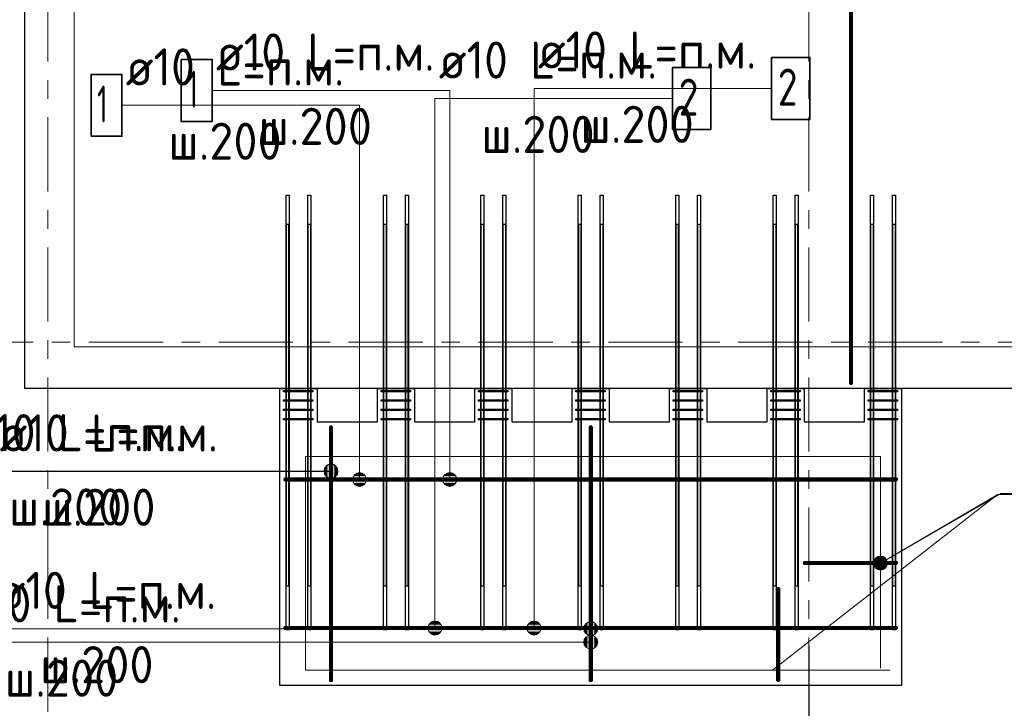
# Model space of a CAD drawing. Header units: metres. Extents: x -38 to 100, y -15 to 21.
# Tile 26 of 246: x 32.7 to 38, y -1.97 to 1.74. Entities that reach past the tile are written whole.
import ezdxf

# ---------------------------------------------------------------- set-up
doc = ezdxf.new("R2010")
doc.units = ezdxf.units.M
doc.header["$PDMODE"] = 65
doc.linetypes.add('______11', pattern=[0.5, 0.4, -0.05, 0, -0.05])
doc.linetypes.add('______5', pattern=[1.1, 0.8, -0.1, 0.1, -0.1])
for name, color, linetype, lineweight in [('XR$1$Осевая линия (1)', 7, '______5', 13), ('XR$1$Размерная линия (1)', 7, 'Continuous', 13), ('XR$5$Арм. стержнями верхней зоны', 180, 'Continuous', 35), ('XR$5$Арм. стержнями нижней зоны', 180, 'Continuous', 35), ('XR$5$Арм.стержн. Арматура края', 96, 'Continuous', 35), ('XR$5$Арм.стержн. Хомут', 240, 'Continuous', 35), ('XR$5$Арм.стержн.горизонт. 1', 180, 'Continuous', 35), ('XR$5$Арм.стержн.горизонт. 2', 202, 'Continuous', 35), ('XR$5$Общий слой (1)_1', 7, 'Continuous', 13), ('XR$5$Перекрытие (1)', 7, 'Continuous', 35), ('XR$7$Арм. стержнями верхней зоны', 180, 'Continuous', 35), ('XR$7$Арм. стержнями нижней зоны', 180, 'Continuous', 35), ('XR$7$Арм.стержн. Арматура края', 96, 'Continuous', 35), ('XR$7$Арм.стержн. Хомут', 240, 'Continuous', 35), ('XR$7$Арм.стержн.горизонт. 1', 180, 'Continuous', 35), ('XR$7$Арм.стержн.горизонт. 2', 202, 'Continuous', 35), ('XR$7$Общий слой (1)_1', 7, 'Continuous', 13), ('XR$7$Перекрытие (1)', 7, 'Continuous', 35)]:
    doc.layers.add(name, color=color, linetype=linetype, lineweight=lineweight)
doc.styles.add('ISOCPEUR', font='txt')
doc.dimstyles.new('DIMSTYLE_3', dxfattribs={"dimtxt": 0.2, "dimasz": 0.2, "dimexe": 0, "dimexo": 0, "dimgap": 0.1, "dimtad": 2, "dimdec": 0, "dimlfac": 1000, "dimrnd": 5, "dimzin": 12, "dimdsep": 46, "dimtxsty": 'ISOCPEUR', "dimblk1": 'ALL_ML_STRICH', "dimblk2": 'ALL_ML_STRICH', "dimsah": 1, "dimcen": 0, "dimclrd": 7, "dimclre": 256, "dimclrt": 7, "dimadec": 0, "dimazin": 0, "dimtfac": 1, "dimtdec": 0, "dimtix": 1, "dimtmove": 2, "dimatfit": 3, "dimfxl": 0, "dimtzin": 0, "dimlwd": 0, "dimlwe": -3, "dimarcsym": 0})

# ---------------------------------------------------------------- blocks, each defined once
blk = doc.blocks.new('ALL_ML_STRICH')
at = {"color": 0, "linetype": 'ByBlock', "lineweight": -2}
for p, q in [((-0.3, -0.3), (0.3, 0.3)), ((0, -0.5), (0, 0.5)), ((-1, 0), (0.5, 0))]:
    blk.add_line(p, q, dxfattribs=at)
blk = doc.blocks.new('*D20')
at = {"layer": 'DEFPOINTS', "color": 7, "linetype": 'Continuous', "lineweight": 13, "transparency": 33554687}
for p in [(36.95, -1.6172), (32.85, -2.452), (32.85, -2.8182)]:
    blk.add_point(p, dxfattribs=at)
at = {"layer": 'XR$1$Размерная линия (1)', "color": 9, "linetype": 'Continuous', "lineweight": -2, "true_color": 0xc7c7c7, "transparency": 33554687}
for p, q in [((36.95, -1.6372), (36.95, -2.452)), ((32.85, -2.7982), (32.85, -2.452))]:
    blk.add_line(p, q, dxfattribs=at)
at = {"layer": 'XR$1$Размерная линия (1)', "color": 7, "linetype": 'Continuous', "lineweight": -2, "transparency": 33554687}
blk.add_line((32.85, -2.452), (36.95, -2.452), dxfattribs=at)
at = {"layer": 'XR$1$Размерная линия (1)', "color": 7, "linetype": 'Continuous', "lineweight": 13, "transparency": 33554687, "xscale": 0.2, "yscale": 0.2, "zscale": 0.2, "rotation": 180}
blk.add_blockref('ALL_ML_STRICH', (32.85, -2.452), dxfattribs=at)
at = {"layer": 'XR$1$Размерная линия (1)', "color": 7, "linetype": 'Continuous', "lineweight": 13, "transparency": 33554687, "xscale": 0.2, "yscale": 0.2, "zscale": 0.2}
blk.add_blockref('ALL_ML_STRICH', (36.95, -2.452), dxfattribs=at)
at = {"layer": 'XR$1$Размерная линия (1)', "color": 7, "linetype": 'Continuous', "lineweight": 13, "transparency": 33554687, "insert": (34.92, -2.302), "char_height": 0.2, "width": 0.8, "attachment_point": 5, "style": 'ISOCPEUR'}
blk.add_mtext('\\A1;{4100}', dxfattribs=at)
blk = doc.blocks.new('*D21')
at = {"layer": 'DEFPOINTS', "color": 7, "linetype": 'Continuous', "lineweight": 13, "transparency": 33554687}
for p in [(41.45, -1.5748), (36.95, -1.6172), (36.95, -2.452)]:
    blk.add_point(p, dxfattribs=at)
at = {"layer": 'XR$1$Размерная линия (1)', "color": 9, "linetype": 'Continuous', "lineweight": -2, "true_color": 0xc7c7c7, "transparency": 33554687}
for p, q in [((36.95, -1.6372), (36.95, -2.452)), ((41.45, -1.5948), (41.45, -2.452))]:
    blk.add_line(p, q, dxfattribs=at)
at = {"layer": 'XR$1$Размерная линия (1)', "color": 7, "linetype": 'Continuous', "lineweight": -2, "transparency": 33554687}
blk.add_line((36.95, -2.452), (41.45, -2.452), dxfattribs=at)
at = {"layer": 'XR$1$Размерная линия (1)', "color": 7, "linetype": 'Continuous', "lineweight": 13, "transparency": 33554687, "xscale": 0.2, "yscale": 0.2, "zscale": 0.2, "rotation": 180}
blk.add_blockref('ALL_ML_STRICH', (36.95, -2.452), dxfattribs=at)
at = {"layer": 'XR$1$Размерная линия (1)', "color": 7, "linetype": 'Continuous', "lineweight": 13, "transparency": 33554687, "xscale": 0.2, "yscale": 0.2, "zscale": 0.2}
blk.add_blockref('ALL_ML_STRICH', (41.45, -2.452), dxfattribs=at)
at = {"layer": 'XR$1$Размерная линия (1)', "color": 7, "linetype": 'Continuous', "lineweight": 13, "transparency": 33554687, "insert": (39.2, -2.302), "char_height": 0.2, "width": 0.8, "attachment_point": 5, "style": 'ISOCPEUR'}
blk.add_mtext('\\A1;{4500}', dxfattribs=at)

msp = doc.modelspace()

# ---------------------------------------------------------------- hatches: boundary and pattern name
at = {"layer": 'XR$5$Арм. стержнями верхней зоны', "linetype": 'Continuous', "lineweight": 13, "transparency": 33554687}
for points in [[(34.3428, -0.7132), (34.3428, -0.6757), (34.3375, -0.6945)], [(34.3428, -0.6757), (34.3563, -0.7267), (34.3563, -0.6622)], [(34.3428, -0.6757), (34.3428, -0.7132), (34.3563, -0.7267)], [(34.3563, -0.6622), (34.375, -0.732), (34.375, -0.657)], [(34.3563, -0.6622), (34.3563, -0.7267), (34.375, -0.732)], [(34.375, -0.657), (34.375, -0.732), (34.3938, -0.7267)], [(34.375, -0.657), (34.3938, -0.7267), (34.3938, -0.6622)], [(34.3938, -0.6622), (34.3938, -0.7267), (34.4073, -0.7132)], [(34.3938, -0.6622), (34.4073, -0.7132), (34.4073, -0.6757)], [(34.4073, -0.6757), (34.4073, -0.7132), (34.4125, -0.6945)], [(35.5018, -1.521), (35.4373, -1.521), (35.432, -1.5398)], [(35.5018, -1.521), (35.432, -1.5398), (35.507, -1.5398)], [(35.4883, -1.5075), (35.4508, -1.5075), (35.4373, -1.521)], [(35.4883, -1.5075), (35.4373, -1.521), (35.5018, -1.521)], [(35.4508, -1.5075), (35.4883, -1.5075), (35.4695, -1.5023)], [(35.507, -1.5398), (35.432, -1.5398), (35.4373, -1.5585)], [(35.507, -1.5398), (35.4373, -1.5585), (35.5018, -1.5585)], [(35.5018, -1.5585), (35.4373, -1.5585), (35.4508, -1.572)], [(35.5018, -1.5585), (35.4508, -1.572), (35.4883, -1.572)], [(35.4883, -1.572), (35.4508, -1.572), (35.4695, -1.5773)]]:
    msp.add_hatch(color=7, dxfattribs=at).paths.add_polyline_path(points)
at = {"layer": 'XR$5$Арм. стержнями нижней зоны', "linetype": 'Continuous', "lineweight": 13, "transparency": 33554687}
for points in [[(35.0473, -0.721), (34.9828, -0.721), (34.9775, -0.7398)], [(35.0473, -0.721), (34.9775, -0.7398), (35.0525, -0.7398)], [(35.0525, -0.7398), (34.9775, -0.7398), (34.9828, -0.7585)], [(35.0338, -0.7075), (34.9963, -0.7075), (34.9828, -0.721)], [(35.0338, -0.7075), (34.9828, -0.721), (35.0473, -0.721)], [(35.0525, -0.7398), (34.9828, -0.7585), (35.0473, -0.7585)], [(34.9963, -0.7075), (35.0338, -0.7075), (35.015, -0.7023)], [(35.0473, -0.7585), (34.9828, -0.7585), (34.9963, -0.772)], [(35.0473, -0.7585), (34.9963, -0.772), (35.0338, -0.772)], [(35.0338, -0.772), (34.9963, -0.772), (35.015, -0.7773)], [(35.7428, -1.5971), (35.7563, -1.6481), (35.7563, -1.5836)], [(35.7563, -1.5836), (35.775, -1.6533), (35.775, -1.5783)], [(35.7563, -1.5836), (35.7563, -1.6481), (35.775, -1.6533)], [(35.775, -1.5783), (35.775, -1.6533), (35.7938, -1.6481)], [(35.775, -1.5783), (35.7938, -1.6481), (35.7938, -1.5836)], [(35.7938, -1.5836), (35.7938, -1.6481), (35.8073, -1.6346)], [(35.7938, -1.5836), (35.8073, -1.6346), (35.8073, -1.5971)], [(35.7428, -1.6346), (35.7428, -1.5971), (35.7375, -1.6158)], [(35.7428, -1.5971), (35.7428, -1.6346), (35.7563, -1.6481)], [(35.8073, -1.5971), (35.8073, -1.6346), (35.8125, -1.6158)]]:
    msp.add_hatch(color=7, dxfattribs=at).paths.add_polyline_path(points)
at = {"layer": 'XR$5$Арм.стержн. Арматура края', "linetype": 'Continuous', "lineweight": 13, "transparency": 33554687}
for points in [[(37.3557, -1.2222), (37.3182, -1.1573), (37.3046, -1.1712)], [(37.3693, -1.2083), (37.337, -1.1525), (37.3182, -1.1573)], [(37.3693, -1.2083), (37.3182, -1.1573), (37.3557, -1.2222)], [(37.3743, -1.1898), (37.3555, -1.1574), (37.337, -1.1525)], [(37.3743, -1.1898), (37.337, -1.1525), (37.3693, -1.2083)], [(37.3555, -1.1574), (37.3743, -1.1898), (37.3694, -1.171)], [(37.3369, -1.2271), (37.3046, -1.1712), (37.2996, -1.1897)], [(37.3369, -1.2271), (37.2996, -1.1897), (37.3184, -1.2221)], [(37.3184, -1.2221), (37.2996, -1.1897), (37.3045, -1.2085)], [(37.3557, -1.2222), (37.3046, -1.1712), (37.3369, -1.2271)]]:
    msp.add_hatch(color=7, dxfattribs=at).paths.add_polyline_path(points)
at = {"layer": 'XR$7$Арм. стержнями верхней зоны', "linetype": 'Continuous', "lineweight": 13, "transparency": 33554687}
for points in [[(34.3428, -0.7148), (34.3428, -0.6773), (34.3375, -0.696)], [(34.3428, -0.6773), (34.3563, -0.7283), (34.3563, -0.6638)], [(34.3428, -0.6773), (34.3428, -0.7148), (34.3563, -0.7283)], [(34.3563, -0.6638), (34.375, -0.7335), (34.375, -0.6585)], [(34.3563, -0.6638), (34.3563, -0.7283), (34.375, -0.7335)], [(34.375, -0.6585), (34.375, -0.7335), (34.3938, -0.7283)], [(34.375, -0.6585), (34.3938, -0.7283), (34.3938, -0.6638)], [(34.3938, -0.6638), (34.3938, -0.7283), (34.4073, -0.7148)], [(34.3938, -0.6638), (34.4073, -0.7148), (34.4073, -0.6773)], [(34.4073, -0.6773), (34.4073, -0.7148), (34.4125, -0.696)], [(34.9679, -1.521), (34.9034, -1.521), (34.8981, -1.5398)], [(34.9679, -1.521), (34.8981, -1.5398), (34.9731, -1.5398)], [(34.9544, -1.5075), (34.9169, -1.5075), (34.9034, -1.521)], [(34.9544, -1.5075), (34.9034, -1.521), (34.9679, -1.521)], [(34.9169, -1.5075), (34.9544, -1.5075), (34.9356, -1.5023)], [(34.9731, -1.5398), (34.8981, -1.5398), (34.9034, -1.5585)], [(34.9731, -1.5398), (34.9034, -1.5585), (34.9679, -1.5585)], [(34.9679, -1.5585), (34.9034, -1.5585), (34.9169, -1.572)], [(34.9679, -1.5585), (34.9169, -1.572), (34.9544, -1.572)], [(34.9544, -1.572), (34.9169, -1.572), (34.9356, -1.5773)]]:
    msp.add_hatch(color=7, dxfattribs=at).paths.add_polyline_path(points)
at = {"layer": 'XR$7$Арм. стержнями нижней зоны', "linetype": 'Continuous', "lineweight": 13, "transparency": 33554687}
for points in [[(34.5609, -0.721), (34.4964, -0.721), (34.4911, -0.7398)], [(34.5609, -0.721), (34.4911, -0.7398), (34.5661, -0.7398)], [(34.5661, -0.7398), (34.4911, -0.7398), (34.4964, -0.7585)], [(34.5474, -0.7075), (34.5099, -0.7075), (34.4964, -0.721)], [(34.5474, -0.7075), (34.4964, -0.721), (34.5609, -0.721)], [(34.5661, -0.7398), (34.4964, -0.7585), (34.5609, -0.7585)], [(34.5099, -0.7075), (34.5474, -0.7075), (34.5286, -0.7023)], [(34.5609, -0.7585), (34.4964, -0.7585), (34.5099, -0.772)], [(34.5609, -0.7585), (34.5099, -0.772), (34.5474, -0.772)], [(34.5474, -0.772), (34.5099, -0.772), (34.5286, -0.7773)], [(35.7428, -1.5622), (35.7428, -1.5247), (35.7375, -1.5434)], [(35.7428, -1.5247), (35.7563, -1.5757), (35.7563, -1.5112)], [(35.7428, -1.5247), (35.7428, -1.5622), (35.7563, -1.5757)], [(35.7563, -1.5112), (35.775, -1.5809), (35.775, -1.5059)], [(35.7563, -1.5112), (35.7563, -1.5757), (35.775, -1.5809)], [(35.775, -1.5059), (35.775, -1.5809), (35.7938, -1.5757)], [(35.775, -1.5059), (35.7938, -1.5757), (35.7938, -1.5112)], [(35.7938, -1.5112), (35.7938, -1.5757), (35.8073, -1.5622)], [(35.7938, -1.5112), (35.8073, -1.5622), (35.8073, -1.5247)], [(35.8073, -1.5247), (35.8073, -1.5622), (35.8125, -1.5434)]]:
    msp.add_hatch(color=7, dxfattribs=at).paths.add_polyline_path(points)
at = {"layer": 'XR$7$Арм.стержн. Арматура края', "linetype": 'Continuous', "lineweight": 13, "transparency": 33554687}
for points in [[(37.3558, -1.2221), (37.3181, -1.1574), (37.3045, -1.1713)], [(37.3694, -1.2082), (37.3369, -1.1525), (37.3181, -1.1574)], [(37.3694, -1.2082), (37.3181, -1.1574), (37.3558, -1.2221)], [(37.3743, -1.1897), (37.3554, -1.1573), (37.3369, -1.1525)], [(37.3743, -1.1897), (37.3369, -1.1525), (37.3694, -1.2082)], [(37.3554, -1.1573), (37.3743, -1.1897), (37.3693, -1.1709)], [(37.337, -1.2271), (37.3045, -1.1713), (37.2996, -1.1898)], [(37.337, -1.2271), (37.2996, -1.1898), (37.3185, -1.2222)], [(37.3185, -1.2222), (37.2996, -1.1898), (37.3046, -1.2087)], [(37.3558, -1.2221), (37.3045, -1.1713), (37.337, -1.2271)]]:
    msp.add_hatch(color=7, dxfattribs=at).paths.add_polyline_path(points)

# ---------------------------------------------------------------- linework, layer by layer
at = {"layer": 'XR$1$Осевая линия (1)', "color": 253, "linetype": '______11', "lineweight": 13, "true_color": 0xa0a0a0, "transparency": 33554687}
for p, q in [((32.85, -3.39), (32.85, 19.78)), ((36.95, -3.39), (36.95, 8.76)), ((-2.63, 0), (62.6, 0))]:
    msp.add_line(p, q, dxfattribs=at)
at = {"layer": 'XR$5$Арм. стержнями верхней зоны', "color": 7, "linetype": 'Continuous', "lineweight": 13, "transparency": 33554687}
for p, q in [((35.4695, 1.3657), (36.7495, 1.3657)), ((35.4695, 1.3657), (35.4695, -1.5398)), ((34.375, -0.657), (34.375, -0.657)), ((32.39, -0.6945), (33.67, -0.6945)), ((33.67, -0.6945), (34.375, -0.6945)), ((34.3375, -0.6945), (34.3375, -0.6945)), ((34.375, -0.732), (34.375, -0.732)), ((34.4125, -0.6945), (34.4125, -0.6945)), ((35.4695, -1.5023), (35.4695, -1.5023)), ((35.432, -1.5398), (35.432, -1.5398)), ((35.4695, -1.5773), (35.4695, -1.5773)), ((35.507, -1.5398), (35.507, -1.5398))]:
    msp.add_line(p, q, dxfattribs=at)
at = {"layer": 'XR$5$Арм. стержнями верхней зоны', "color": 7, "linetype": 'Continuous', "lineweight": 35, "transparency": 33554687}
msp.add_lwpolyline([(36.7495, 1.199), (36.9562, 1.199), (36.9562, 1.5324), (36.7495, 1.5324), (36.7495, 1.199)], dxfattribs=at)
at = {"layer": 'XR$5$Арм. стержнями верхней зоны', "color": 4, "linetype": 'Continuous', "lineweight": 50, "transparency": 33554687}
for points in [[(34.38, -0.4548), (34.38, -1.8248), (34.37, -1.8248), (34.37, -0.4548), (34.38, -0.4548)], [(37.425, -1.5448), (34.125, -1.5448), (34.125, -1.5348), (37.425, -1.5348), (37.425, -1.5448)]]:
    msp.add_lwpolyline(points, dxfattribs=at)
at = {"layer": 'XR$5$Арм. стержнями верхней зоны', "color": 7, "linetype": 'Continuous', "lineweight": 13, "transparency": 33554687}
for centre in [(34.375, -0.6945), (35.4695, -1.5398)]:
    msp.add_circle(centre, 0.0375, dxfattribs=at)
at = {"layer": 'XR$5$Арм. стержнями нижней зоны', "color": 7, "linetype": 'Continuous', "lineweight": 13, "transparency": 33554687}
for p, q in [((33.735, 1.3549), (35.015, 1.3549)), ((35.015, 1.3549), (35.015, -0.7398)), ((34.9775, -0.7398), (34.9775, -0.7398)), ((35.015, -0.7023), (35.015, -0.7023)), ((35.0525, -0.7398), (35.0525, -0.7398)), ((35.015, -0.7773), (35.015, -0.7773)), ((35.775, -1.5783), (35.775, -1.5783)), ((32.3678, -1.6158), (33.6478, -1.6158)), ((33.6478, -1.6158), (35.775, -1.6158)), ((35.7375, -1.6158), (35.7375, -1.6158)), ((35.8125, -1.6158), (35.8125, -1.6158)), ((35.775, -1.6533), (35.775, -1.6533))]:
    msp.add_line(p, q, dxfattribs=at)
at = {"layer": 'XR$5$Арм. стержнями нижней зоны', "color": 7, "linetype": 'Continuous', "lineweight": 35, "transparency": 33554687}
msp.add_lwpolyline([(33.5684, 1.1882), (33.735, 1.1882), (33.735, 1.5215), (33.5684, 1.5215), (33.5684, 1.1882)], dxfattribs=at)
at = {"layer": 'XR$5$Арм. стержнями нижней зоны', "color": 4, "linetype": 'Continuous', "lineweight": 50, "transparency": 33554687}
for points in [[(35.78, -0.4548), (35.78, -1.8248), (35.77, -1.8248), (35.77, -0.4548), (35.78, -0.4548)], [(37.425, -0.7448), (34.125, -0.7448), (34.125, -0.7348), (37.425, -0.7348), (37.425, -0.7448)]]:
    msp.add_lwpolyline(points, dxfattribs=at)
at = {"layer": 'XR$5$Арм. стержнями нижней зоны', "color": 7, "linetype": 'Continuous', "lineweight": 13, "transparency": 33554687}
for centre in [(35.015, -0.7398), (35.775, -1.6158)]:
    msp.add_circle(centre, 0.0375, dxfattribs=at)
at = {"layer": 'XR$5$Арм.стержн. Арматура края', "color": 7, "linetype": 'Continuous', "lineweight": 13, "transparency": 33554687}
for p, q in [((37.9847, -0.8149), (37.3369, -1.1898)), ((37.9847, -0.8149), (39.8247, -0.8149)), ((37.3182, -1.1573), (37.3182, -1.1573)), ((37.3045, -1.2085), (37.3045, -1.2085)), ((37.3694, -1.171), (37.3694, -1.171)), ((37.3557, -1.2222), (37.3557, -1.2222))]:
    msp.add_line(p, q, dxfattribs=at)
at = {"layer": 'XR$5$Арм.стержн. Арматура края', "color": 4, "linetype": 'Continuous', "lineweight": 50, "transparency": 33554687}
for points in [[(37.425, -1.1948), (36.925, -1.1948), (36.925, -1.1848), (37.425, -1.1848), (37.425, -1.1948)], [(36.78, -1.8248), (36.78, -1.3248), (36.79, -1.3248), (36.79, -1.8248), (36.78, -1.8248)]]:
    msp.add_lwpolyline(points, dxfattribs=at)
at = {"layer": 'XR$5$Арм.стержн. Арматура края', "color": 7, "linetype": 'Continuous', "lineweight": 13, "transparency": 33554687}
msp.add_circle((37.3369, -1.1898), 0.0375, dxfattribs=at)
at = {"layer": 'XR$5$Арм.стержн. Хомут', "color": 40, "linetype": 'Continuous', "lineweight": 25, "transparency": 33554687}
for points in [[(34.12, -0.2608), (34.278, -0.2608), (34.278, -0.2688), (34.12, -0.2688), (34.12, -0.2608)], [(34.645, -0.2608), (34.803, -0.2608), (34.803, -0.2688), (34.645, -0.2688), (34.645, -0.2608)], [(35.17, -0.2608), (35.328, -0.2608), (35.328, -0.2688), (35.17, -0.2688), (35.17, -0.2608)], [(35.695, -0.2608), (35.853, -0.2608), (35.853, -0.2688), (35.695, -0.2688), (35.695, -0.2608)], [(36.22, -0.2608), (36.378, -0.2608), (36.378, -0.2688), (36.22, -0.2688), (36.22, -0.2608)], [(36.745, -0.2608), (36.903, -0.2608), (36.903, -0.2688), (36.745, -0.2688), (36.745, -0.2608)], [(37.27, -0.2608), (37.428, -0.2608), (37.428, -0.2688), (37.27, -0.2688), (37.27, -0.2608)], [(34.12, -0.3108), (34.278, -0.3108), (34.278, -0.3188), (34.12, -0.3188), (34.12, -0.3108)], [(34.645, -0.3108), (34.803, -0.3108), (34.803, -0.3188), (34.645, -0.3188), (34.645, -0.3108)], [(35.17, -0.3108), (35.328, -0.3108), (35.328, -0.3188), (35.17, -0.3188), (35.17, -0.3108)], [(35.695, -0.3108), (35.853, -0.3108), (35.853, -0.3188), (35.695, -0.3188), (35.695, -0.3108)], [(36.22, -0.3108), (36.378, -0.3108), (36.378, -0.3188), (36.22, -0.3188), (36.22, -0.3108)], [(36.745, -0.3108), (36.903, -0.3108), (36.903, -0.3188), (36.745, -0.3188), (36.745, -0.3108)], [(37.27, -0.3108), (37.428, -0.3108), (37.428, -0.3188), (37.27, -0.3188), (37.27, -0.3108)], [(34.12, -0.3608), (34.278, -0.3608), (34.278, -0.3688), (34.12, -0.3688), (34.12, -0.3608)], [(34.645, -0.3608), (34.803, -0.3608), (34.803, -0.3688), (34.645, -0.3688), (34.645, -0.3608)], [(35.17, -0.3608), (35.328, -0.3608), (35.328, -0.3688), (35.17, -0.3688), (35.17, -0.3608)], [(35.695, -0.3608), (35.853, -0.3608), (35.853, -0.3688), (35.695, -0.3688), (35.695, -0.3608)], [(36.22, -0.3608), (36.378, -0.3608), (36.378, -0.3688), (36.22, -0.3688), (36.22, -0.3608)], [(36.745, -0.3608), (36.903, -0.3608), (36.903, -0.3688), (36.745, -0.3688), (36.745, -0.3608)], [(37.27, -0.3608), (37.428, -0.3608), (37.428, -0.3688), (37.27, -0.3688), (37.27, -0.3608)], [(34.12, -0.4108), (34.278, -0.4108), (34.278, -0.4188), (34.12, -0.4188), (34.12, -0.4108)], [(34.645, -0.4108), (34.803, -0.4108), (34.803, -0.4188), (34.645, -0.4188), (34.645, -0.4108)], [(35.17, -0.4108), (35.328, -0.4108), (35.328, -0.4188), (35.17, -0.4188), (35.17, -0.4108)], [(35.695, -0.4108), (35.853, -0.4108), (35.853, -0.4188), (35.695, -0.4188), (35.695, -0.4108)], [(36.22, -0.4108), (36.378, -0.4108), (36.378, -0.4188), (36.22, -0.4188), (36.22, -0.4108)], [(36.745, -0.4108), (36.903, -0.4108), (36.903, -0.4188), (36.745, -0.4188), (36.745, -0.4108)], [(37.27, -0.4108), (37.428, -0.4108), (37.428, -0.4188), (37.27, -0.4188), (37.27, -0.4108)]]:
    msp.add_lwpolyline(points, dxfattribs=at)
at = {"layer": 'XR$5$Арм.стержн.горизонт. 1', "color": 7, "linetype": 'Continuous', "lineweight": 25, "transparency": 33554687}
for points in [[(34.149, 0.7902), (34.149, -1.5498), (34.133, -1.5498), (34.133, 0.7902), (34.149, 0.7902)], [(34.267, 0.7902), (34.267, -1.5498), (34.251, -1.5498), (34.251, 0.7902), (34.267, 0.7902)], [(34.674, 0.7902), (34.674, -1.5498), (34.658, -1.5498), (34.658, 0.7902), (34.674, 0.7902)], [(34.792, 0.7902), (34.792, -1.5498), (34.776, -1.5498), (34.776, 0.7902), (34.792, 0.7902)], [(35.199, 0.7902), (35.199, -1.5498), (35.183, -1.5498), (35.183, 0.7902), (35.199, 0.7902)], [(35.317, 0.7902), (35.317, -1.5498), (35.301, -1.5498), (35.301, 0.7902), (35.317, 0.7902)], [(35.724, 0.7902), (35.724, -1.5498), (35.708, -1.5498), (35.708, 0.7902), (35.724, 0.7902)], [(35.842, 0.7902), (35.842, -1.5498), (35.826, -1.5498), (35.826, 0.7902), (35.842, 0.7902)], [(36.249, 0.7902), (36.249, -1.5498), (36.233, -1.5498), (36.233, 0.7902), (36.249, 0.7902)], [(36.367, 0.7902), (36.367, -1.5498), (36.351, -1.5498), (36.351, 0.7902), (36.367, 0.7902)], [(36.774, 0.7902), (36.774, -1.5498), (36.758, -1.5498), (36.758, 0.7902), (36.774, 0.7902)], [(36.892, 0.7902), (36.892, -1.5498), (36.876, -1.5498), (36.876, 0.7902), (36.892, 0.7902)], [(37.299, 0.7902), (37.299, -1.5498), (37.283, -1.5498), (37.283, 0.7902), (37.299, 0.7902)], [(37.417, 0.7902), (37.417, -1.5498), (37.401, -1.5498), (37.401, 0.7902), (37.417, 0.7902)]]:
    msp.add_lwpolyline(points, dxfattribs=at)
at = {"layer": 'XR$5$Арм.стержн.горизонт. 2', "color": 34, "linetype": 'Continuous', "lineweight": 25, "transparency": 33554687}
for points in [[(34.135, -1.3148), (34.135, 0.6352), (34.147, 0.6352), (34.147, -1.3148), (34.135, -1.3148)], [(34.253, -1.3148), (34.253, 0.6352), (34.265, 0.6352), (34.265, -1.3148), (34.253, -1.3148)], [(34.66, -1.3148), (34.66, 0.6352), (34.672, 0.6352), (34.672, -1.3148), (34.66, -1.3148)], [(34.778, -1.3148), (34.778, 0.6352), (34.79, 0.6352), (34.79, -1.3148), (34.778, -1.3148)], [(35.185, -1.3148), (35.185, 0.6352), (35.197, 0.6352), (35.197, -1.3148), (35.185, -1.3148)], [(35.303, -1.3148), (35.303, 0.6352), (35.315, 0.6352), (35.315, -1.3148), (35.303, -1.3148)], [(35.71, -1.3148), (35.71, 0.6352), (35.722, 0.6352), (35.722, -1.3148), (35.71, -1.3148)], [(35.828, -1.3148), (35.828, 0.6352), (35.84, 0.6352), (35.84, -1.3148), (35.828, -1.3148)], [(36.235, -1.3148), (36.235, 0.6352), (36.247, 0.6352), (36.247, -1.3148), (36.235, -1.3148)], [(36.353, -1.3148), (36.353, 0.6352), (36.365, 0.6352), (36.365, -1.3148), (36.353, -1.3148)], [(36.76, -1.3148), (36.76, 0.6352), (36.772, 0.6352), (36.772, -1.3148), (36.76, -1.3148)], [(36.878, -1.3148), (36.878, 0.6352), (36.89, 0.6352), (36.89, -1.3148), (36.878, -1.3148)], [(37.285, -1.3148), (37.285, 0.6352), (37.297, 0.6352), (37.297, -1.3148), (37.285, -1.3148)], [(37.403, -1.3148), (37.403, 0.6352), (37.415, 0.6352), (37.415, -1.3148), (37.403, -1.3148)]]:
    msp.add_lwpolyline(points, dxfattribs=at)
at = {"layer": 'XR$5$Общий слой (1)_1', "color": 7, "linetype": 'Continuous', "lineweight": 13, "transparency": 33554687}
msp.add_line((36.755, -1.7662), (37.9669, -0.82), dxfattribs=at)
for points in [[(32.9919, 8.3849), (32.9919, -0.0251), (61.8219, -0.0251)], [(37.3369, -1.7562), (37.3369, -0.6162), (34.2369, -0.6162), (34.2369, -1.7662), (37.3869, -1.7662)]]:
    msp.add_lwpolyline(points, dxfattribs=at)
at = {"layer": 'XR$5$Перекрытие (1)', "color": 7, "linetype": 'Continuous', "lineweight": 25, "transparency": 33554687}
for p, q in [((32.725, -0.2498), (32.725, 16.4002)), ((41.35, -0.2498), (32.725, -0.2498)), ((34.1, -0.5099), (34.1, -0.2499)), ((34.1, -0.2499), (34.3, -0.2499)), ((34.3, -0.2499), (34.3, -0.4298)), ((34.625, -0.4298), (34.625, -0.2499)), ((34.625, -0.2499), (34.825, -0.2499)), ((34.825, -0.2499), (34.825, -0.4298)), ((35.15, -0.4298), (35.15, -0.2499)), ((35.15, -0.2499), (35.35, -0.2499)), ((35.35, -0.2499), (35.35, -0.4298)), ((35.675, -0.4298), (35.675, -0.2499)), ((35.675, -0.2499), (35.875, -0.2499)), ((35.875, -0.2499), (35.875, -0.4298)), ((36.2, -0.4298), (36.2, -0.2499)), ((36.2, -0.2499), (36.4, -0.2499)), ((36.4, -0.2499), (36.4, -0.4298)), ((36.725, -0.4298), (36.725, -0.2499)), ((36.725, -0.2499), (36.925, -0.2499)), ((36.925, -0.2499), (36.925, -0.4298)), ((37.25, -0.4298), (37.25, -0.2499)), ((37.25, -0.2499), (37.45, -0.2499)), ((37.45, -0.2499), (37.45, -0.5099)), ((34.3, -0.4298), (34.625, -0.4298)), ((34.825, -0.4298), (35.15, -0.4298)), ((35.35, -0.4298), (35.675, -0.4298)), ((35.875, -0.4298), (36.2, -0.4298)), ((36.4, -0.4298), (36.725, -0.4298)), ((36.925, -0.4298), (37.25, -0.4298)), ((34.1, -1.8498), (34.1, -0.5099)), ((37.45, -0.5099), (37.45, -1.8498)), ((37.45, -1.8498), (34.1, -1.8498))]:
    msp.add_line(p, q, dxfattribs=at)
at = {"layer": 'XR$7$Арм. стержнями верхней зоны', "color": 7, "linetype": 'Continuous', "lineweight": 13, "transparency": 33554687}
for p, q in [((34.9356, 1.3117), (36.2156, 1.3117)), ((34.9356, 1.3117), (34.9356, -1.5398)), ((34.375, -0.6585), (34.375, -0.6585)), ((32.5686, -0.696), (33.8486, -0.696)), ((33.8486, -0.696), (34.375, -0.696)), ((34.3375, -0.696), (34.3375, -0.696)), ((34.375, -0.7335), (34.375, -0.7335)), ((34.4125, -0.696), (34.4125, -0.696)), ((34.9356, -1.5023), (34.9356, -1.5023)), ((34.8981, -1.5398), (34.8981, -1.5398)), ((34.9356, -1.5773), (34.9356, -1.5773)), ((34.9731, -1.5398), (34.9731, -1.5398))]:
    msp.add_line(p, q, dxfattribs=at)
at = {"layer": 'XR$7$Арм. стержнями верхней зоны', "color": 4, "linetype": 'Continuous', "lineweight": 50, "transparency": 33554687}
for points in [[(37.1825, 11.1952), (37.1825, -0.2248), (37.1725, -0.2248), (37.1725, 11.1952), (37.1825, 11.1952)], [(34.38, -0.4548), (34.38, -1.8248), (34.37, -1.8248), (34.37, -0.4548), (34.38, -0.4548)], [(37.425, -1.5448), (34.125, -1.5448), (34.125, -1.5348), (37.425, -1.5348), (37.425, -1.5448)]]:
    msp.add_lwpolyline(points, dxfattribs=at)
at = {"layer": 'XR$7$Арм. стержнями верхней зоны', "color": 7, "linetype": 'Continuous', "lineweight": 35, "transparency": 33554687}
msp.add_lwpolyline([(36.2156, 1.1451), (36.4223, 1.1451), (36.4223, 1.4784), (36.2156, 1.4784), (36.2156, 1.1451)], dxfattribs=at)
at = {"layer": 'XR$7$Арм. стержнями верхней зоны', "color": 7, "linetype": 'Continuous', "lineweight": 13, "transparency": 33554687}
for centre in [(34.375, -0.696), (34.9356, -1.5398)]:
    msp.add_circle(centre, 0.0375, dxfattribs=at)
at = {"layer": 'XR$7$Арм. стержнями нижней зоны', "color": 7, "linetype": 'Continuous', "lineweight": 13, "transparency": 33554687}
for p, q in [((33.2486, 1.2746), (34.5286, 1.2746)), ((34.5286, 1.2746), (34.5286, -0.7398)), ((34.4911, -0.7398), (34.4911, -0.7398)), ((34.5286, -0.7023), (34.5286, -0.7023)), ((34.5661, -0.7398), (34.5661, -0.7398)), ((34.5286, -0.7773), (34.5286, -0.7773)), ((35.775, -1.5059), (35.775, -1.5059)), ((32.5582, -1.5434), (33.8382, -1.5434)), ((33.8382, -1.5434), (35.775, -1.5434)), ((35.7375, -1.5434), (35.7375, -1.5434)), ((35.775, -1.5809), (35.775, -1.5809)), ((35.8125, -1.5434), (35.8125, -1.5434))]:
    msp.add_line(p, q, dxfattribs=at)
at = {"layer": 'XR$7$Арм. стержнями нижней зоны', "color": 7, "linetype": 'Continuous', "lineweight": 35, "transparency": 33554687}
msp.add_lwpolyline([(33.0819, 1.108), (33.2486, 1.108), (33.2486, 1.4413), (33.0819, 1.4413), (33.0819, 1.108)], dxfattribs=at)
at = {"layer": 'XR$7$Арм. стержнями нижней зоны', "color": 4, "linetype": 'Continuous', "lineweight": 50, "transparency": 33554687}
for points in [[(35.78, -0.4548), (35.78, -1.8248), (35.77, -1.8248), (35.77, -0.4548), (35.78, -0.4548)], [(37.425, -0.7448), (34.125, -0.7448), (34.125, -0.7348), (37.425, -0.7348), (37.425, -0.7448)]]:
    msp.add_lwpolyline(points, dxfattribs=at)
at = {"layer": 'XR$7$Арм. стержнями нижней зоны', "color": 7, "linetype": 'Continuous', "lineweight": 13, "transparency": 33554687}
for centre in [(34.5286, -0.7398), (35.775, -1.5434)]:
    msp.add_circle(centre, 0.0375, dxfattribs=at)
at = {"layer": 'XR$7$Арм.стержн. Арматура края', "color": 7, "linetype": 'Continuous', "lineweight": 13, "transparency": 33554687}
for p, q in [((37.9697, -0.8206), (37.3369, -1.1898)), ((37.9697, -0.8206), (39.8097, -0.8206)), ((37.3181, -1.1574), (37.3181, -1.1574)), ((37.3046, -1.2087), (37.3046, -1.2087)), ((37.3693, -1.1709), (37.3693, -1.1709)), ((37.3558, -1.2221), (37.3558, -1.2221))]:
    msp.add_line(p, q, dxfattribs=at)
at = {"layer": 'XR$7$Арм.стержн. Арматура края', "color": 4, "linetype": 'Continuous', "lineweight": 50, "transparency": 33554687}
for points in [[(37.425, -1.1948), (36.925, -1.1948), (36.925, -1.1848), (37.425, -1.1848), (37.425, -1.1948)], [(36.78, -1.8248), (36.78, -1.3248), (36.79, -1.3248), (36.79, -1.8248), (36.78, -1.8248)]]:
    msp.add_lwpolyline(points, dxfattribs=at)
at = {"layer": 'XR$7$Арм.стержн. Арматура края', "color": 7, "linetype": 'Continuous', "lineweight": 13, "transparency": 33554687}
msp.add_circle((37.3369, -1.1898), 0.0375, dxfattribs=at)
at = {"layer": 'XR$7$Арм.стержн. Хомут', "color": 40, "linetype": 'Continuous', "lineweight": 25, "transparency": 33554687}
for points in [[(34.12, -0.2608), (34.278, -0.2608), (34.278, -0.2688), (34.12, -0.2688), (34.12, -0.2608)], [(34.645, -0.2608), (34.803, -0.2608), (34.803, -0.2688), (34.645, -0.2688), (34.645, -0.2608)], [(35.17, -0.2608), (35.328, -0.2608), (35.328, -0.2688), (35.17, -0.2688), (35.17, -0.2608)], [(35.695, -0.2608), (35.853, -0.2608), (35.853, -0.2688), (35.695, -0.2688), (35.695, -0.2608)], [(36.22, -0.2608), (36.378, -0.2608), (36.378, -0.2688), (36.22, -0.2688), (36.22, -0.2608)], [(36.745, -0.2608), (36.903, -0.2608), (36.903, -0.2688), (36.745, -0.2688), (36.745, -0.2608)], [(37.27, -0.2608), (37.428, -0.2608), (37.428, -0.2688), (37.27, -0.2688), (37.27, -0.2608)], [(34.12, -0.3108), (34.278, -0.3108), (34.278, -0.3188), (34.12, -0.3188), (34.12, -0.3108)], [(34.645, -0.3108), (34.803, -0.3108), (34.803, -0.3188), (34.645, -0.3188), (34.645, -0.3108)], [(35.17, -0.3108), (35.328, -0.3108), (35.328, -0.3188), (35.17, -0.3188), (35.17, -0.3108)], [(35.695, -0.3108), (35.853, -0.3108), (35.853, -0.3188), (35.695, -0.3188), (35.695, -0.3108)], [(36.22, -0.3108), (36.378, -0.3108), (36.378, -0.3188), (36.22, -0.3188), (36.22, -0.3108)], [(36.745, -0.3108), (36.903, -0.3108), (36.903, -0.3188), (36.745, -0.3188), (36.745, -0.3108)], [(37.27, -0.3108), (37.428, -0.3108), (37.428, -0.3188), (37.27, -0.3188), (37.27, -0.3108)], [(34.12, -0.3608), (34.278, -0.3608), (34.278, -0.3688), (34.12, -0.3688), (34.12, -0.3608)], [(34.645, -0.3608), (34.803, -0.3608), (34.803, -0.3688), (34.645, -0.3688), (34.645, -0.3608)], [(35.17, -0.3608), (35.328, -0.3608), (35.328, -0.3688), (35.17, -0.3688), (35.17, -0.3608)], [(35.695, -0.3608), (35.853, -0.3608), (35.853, -0.3688), (35.695, -0.3688), (35.695, -0.3608)], [(36.22, -0.3608), (36.378, -0.3608), (36.378, -0.3688), (36.22, -0.3688), (36.22, -0.3608)], [(36.745, -0.3608), (36.903, -0.3608), (36.903, -0.3688), (36.745, -0.3688), (36.745, -0.3608)], [(37.27, -0.3608), (37.428, -0.3608), (37.428, -0.3688), (37.27, -0.3688), (37.27, -0.3608)], [(34.12, -0.4108), (34.278, -0.4108), (34.278, -0.4188), (34.12, -0.4188), (34.12, -0.4108)], [(34.645, -0.4108), (34.803, -0.4108), (34.803, -0.4188), (34.645, -0.4188), (34.645, -0.4108)], [(35.17, -0.4108), (35.328, -0.4108), (35.328, -0.4188), (35.17, -0.4188), (35.17, -0.4108)], [(35.695, -0.4108), (35.853, -0.4108), (35.853, -0.4188), (35.695, -0.4188), (35.695, -0.4108)], [(36.22, -0.4108), (36.378, -0.4108), (36.378, -0.4188), (36.22, -0.4188), (36.22, -0.4108)], [(36.745, -0.4108), (36.903, -0.4108), (36.903, -0.4188), (36.745, -0.4188), (36.745, -0.4108)], [(37.27, -0.4108), (37.428, -0.4108), (37.428, -0.4188), (37.27, -0.4188), (37.27, -0.4108)]]:
    msp.add_lwpolyline(points, dxfattribs=at)
at = {"layer": 'XR$7$Арм.стержн.горизонт. 1', "color": 7, "linetype": 'Continuous', "lineweight": 25, "transparency": 33554687}
for points in [[(34.149, 0.7902), (34.149, -1.5498), (34.133, -1.5498), (34.133, 0.7902), (34.149, 0.7902)], [(34.267, 0.7902), (34.267, -1.5498), (34.251, -1.5498), (34.251, 0.7902), (34.267, 0.7902)], [(34.674, 0.7902), (34.674, -1.5498), (34.658, -1.5498), (34.658, 0.7902), (34.674, 0.7902)], [(34.792, 0.7902), (34.792, -1.5498), (34.776, -1.5498), (34.776, 0.7902), (34.792, 0.7902)], [(35.199, 0.7902), (35.199, -1.5498), (35.183, -1.5498), (35.183, 0.7902), (35.199, 0.7902)], [(35.317, 0.7902), (35.317, -1.5498), (35.301, -1.5498), (35.301, 0.7902), (35.317, 0.7902)], [(35.724, 0.7902), (35.724, -1.5498), (35.708, -1.5498), (35.708, 0.7902), (35.724, 0.7902)], [(35.842, 0.7902), (35.842, -1.5498), (35.826, -1.5498), (35.826, 0.7902), (35.842, 0.7902)], [(36.249, 0.7902), (36.249, -1.5498), (36.233, -1.5498), (36.233, 0.7902), (36.249, 0.7902)], [(36.367, 0.7902), (36.367, -1.5498), (36.351, -1.5498), (36.351, 0.7902), (36.367, 0.7902)], [(36.774, 0.7902), (36.774, -1.5498), (36.758, -1.5498), (36.758, 0.7902), (36.774, 0.7902)], [(36.892, 0.7902), (36.892, -1.5498), (36.876, -1.5498), (36.876, 0.7902), (36.892, 0.7902)], [(37.299, 0.7902), (37.299, -1.5498), (37.283, -1.5498), (37.283, 0.7902), (37.299, 0.7902)], [(37.417, 0.7902), (37.417, -1.5498), (37.401, -1.5498), (37.401, 0.7902), (37.417, 0.7902)]]:
    msp.add_lwpolyline(points, dxfattribs=at)
at = {"layer": 'XR$7$Арм.стержн.горизонт. 2', "color": 34, "linetype": 'Continuous', "lineweight": 25, "transparency": 33554687}
for points in [[(34.135, -1.3148), (34.135, 0.6352), (34.147, 0.6352), (34.147, -1.3148), (34.135, -1.3148)], [(34.253, -1.3148), (34.253, 0.6352), (34.265, 0.6352), (34.265, -1.3148), (34.253, -1.3148)], [(34.66, -1.3148), (34.66, 0.6352), (34.672, 0.6352), (34.672, -1.3148), (34.66, -1.3148)], [(34.778, -1.3148), (34.778, 0.6352), (34.79, 0.6352), (34.79, -1.3148), (34.778, -1.3148)], [(35.185, -1.3148), (35.185, 0.6352), (35.197, 0.6352), (35.197, -1.3148), (35.185, -1.3148)], [(35.303, -1.3148), (35.303, 0.6352), (35.315, 0.6352), (35.315, -1.3148), (35.303, -1.3148)], [(35.71, -1.3148), (35.71, 0.6352), (35.722, 0.6352), (35.722, -1.3148), (35.71, -1.3148)], [(35.828, -1.3148), (35.828, 0.6352), (35.84, 0.6352), (35.84, -1.3148), (35.828, -1.3148)], [(36.235, -1.3148), (36.235, 0.6352), (36.247, 0.6352), (36.247, -1.3148), (36.235, -1.3148)], [(36.353, -1.3148), (36.353, 0.6352), (36.365, 0.6352), (36.365, -1.3148), (36.353, -1.3148)], [(36.76, -1.3148), (36.76, 0.6352), (36.772, 0.6352), (36.772, -1.3148), (36.76, -1.3148)], [(36.878, -1.3148), (36.878, 0.6352), (36.89, 0.6352), (36.89, -1.3148), (36.878, -1.3148)], [(37.285, -1.3148), (37.285, 0.6352), (37.297, 0.6352), (37.297, -1.3148), (37.285, -1.3148)], [(37.403, -1.3148), (37.403, 0.6352), (37.415, 0.6352), (37.415, -1.3148), (37.403, -1.3148)]]:
    msp.add_lwpolyline(points, dxfattribs=at)
at = {"layer": 'XR$7$Общий слой (1)_1', "color": 7, "linetype": 'Continuous', "lineweight": 13, "transparency": 33554687}
msp.add_line((36.755, -1.7662), (37.9669, -0.82), dxfattribs=at)
for points in [[(32.9919, 8.3849), (32.9919, -0.0251), (61.8219, -0.0251)], [(37.3369, -1.7562), (37.3369, -0.6162), (34.2369, -0.6162), (34.2369, -1.7662), (37.3869, -1.7662)]]:
    msp.add_lwpolyline(points, dxfattribs=at)
at = {"layer": 'XR$7$Перекрытие (1)', "color": 7, "linetype": 'Continuous', "lineweight": 25, "transparency": 33554687}
for p, q in [((32.725, -0.2498), (32.725, 16.4002)), ((61.85, -0.2498), (32.725, -0.2498)), ((34.1, -0.4299), (34.1, -0.2499)), ((34.1, -0.2499), (34.3, -0.2499)), ((34.3, -0.2499), (34.3, -0.4299)), ((34.625, -0.4299), (34.625, -0.2499)), ((34.625, -0.2499), (34.825, -0.2499)), ((34.825, -0.2499), (34.825, -0.4299)), ((35.15, -0.4299), (35.15, -0.2499)), ((35.15, -0.2499), (35.35, -0.2499)), ((35.35, -0.2499), (35.35, -0.4299)), ((35.675, -0.4299), (35.675, -0.2499)), ((35.675, -0.2499), (35.875, -0.2499)), ((35.875, -0.2499), (35.875, -0.4299)), ((36.2, -0.4299), (36.2, -0.2499)), ((36.2, -0.2499), (36.4, -0.2499)), ((36.4, -0.2499), (36.4, -0.4299)), ((36.725, -0.4299), (36.725, -0.2499)), ((36.725, -0.2499), (36.925, -0.2499)), ((36.925, -0.2499), (36.925, -0.4299)), ((37.25, -0.4299), (37.25, -0.2499)), ((37.25, -0.2499), (37.45, -0.2499)), ((37.45, -0.2499), (37.45, -0.4299)), ((34.1, -1.8498), (34.1, -0.4299)), ((34.3, -0.4298), (34.625, -0.4298)), ((34.825, -0.4298), (35.15, -0.4298)), ((35.35, -0.4298), (35.675, -0.4298)), ((35.875, -0.4298), (36.2, -0.4298)), ((36.4, -0.4298), (36.725, -0.4298)), ((36.925, -0.4298), (37.25, -0.4298)), ((37.45, -0.4299), (37.45, -1.8498)), ((37.45, -1.8498), (34.1, -1.8498))]:
    msp.add_line(p, q, dxfattribs=at)

# ---------------------------------------------------------------- texts
at = {"layer": 'XR$5$Арм. стержнями верхней зоны', "color": 7, "linetype": 'Continuous', "lineweight": 25, "transparency": 33554687, "char_height": 0.2, "attachment_point": 7, "style": 'ISOCPEUR'}
for s, insert, width in [('\\W0.94;ø10 L=п.м.', (35.4895, 1.4724), 1.333221), ('\\W0.78;2', (36.7828, 1.2724), 0.217605), ('\\W0.95;ш.200 ', (35.7195, 1.0724), 0.874664), ('\\W0.94;ø10 L=п.м.', (32.41, -0.5878), 1.333221), ('\\W0.95;ш.200 ', (32.64, -0.9878), 0.874664)]:
    msp.add_mtext(s, dxfattribs=dict(at, insert=insert, width=width))
at = {"layer": 'XR$5$Арм. стержнями нижней зоны', "color": 7, "linetype": 'Continuous', "lineweight": 25, "transparency": 33554687, "char_height": 0.2, "attachment_point": 7, "style": 'ISOCPEUR'}
for s, insert, width in [('\\W0.94;ø10 L=п.м.', (33.755, 1.4615), 1.333221), ('\\W0.56;1', (33.6017, 1.2615), 0.155556), ('\\W0.95;ш.200 ', (33.985, 1.0615), 0.874664), ('\\W0.94;ø10 L=п.м.', (32.3878, -1.5092), 1.333221), ('\\W0.95;ш.200 ', (32.6178, -1.9092), 0.874664)]:
    msp.add_mtext(s, dxfattribs=dict(at, insert=insert, width=width))
at = {"layer": 'XR$7$Арм. стержнями верхней зоны', "color": 7, "linetype": 'Continuous', "lineweight": 25, "transparency": 33554687, "char_height": 0.2, "attachment_point": 7, "style": 'ISOCPEUR'}
for s, insert, width in [('\\W0.94;ø10 L=п.м.', (34.9556, 1.4184), 1.333221), ('\\W0.78;2', (36.2489, 1.2184), 0.217605), ('\\W0.95;ш.200 ', (35.1856, 1.0184), 0.874664), ('\\W0.94;ø10 L=п.м.', (32.5886, -0.5894), 1.333221), ('\\W0.95;ш.200 ', (32.8186, -0.9894), 0.874664)]:
    msp.add_mtext(s, dxfattribs=dict(at, insert=insert, width=width))
at = {"layer": 'XR$7$Арм. стержнями нижней зоны', "color": 7, "linetype": 'Continuous', "lineweight": 25, "transparency": 33554687, "char_height": 0.2, "attachment_point": 7, "style": 'ISOCPEUR'}
for s, insert, width in [('\\W0.94;ø10 L=п.м.', (33.2686, 1.3813), 1.333221), ('\\W0.56;1', (33.1153, 1.1813), 0.155556), ('\\W0.95;ш.200 ', (33.4986, 0.9813), 0.874664), ('\\W0.94;ø10 L=п.м.', (32.5782, -1.4368), 1.333221), ('\\W0.95;ш.200 ', (32.8082, -1.8368), 0.874664)]:
    msp.add_mtext(s, dxfattribs=dict(at, insert=insert, width=width))

# ---------------------------------------------------------------- dimensions: what is measured, and where the dimension line sits
at = {"layer": 'XR$1$Размерная линия (1)', "color": 7, "linetype": 'Continuous', "lineweight": 13, "transparency": 33554687}
for base, p1, p2, picture, middle in [((41.45, -2.452), (36.95, -1.6372), (41.45, -1.5948), '*D21', (39.2, -2.302)), ((36.95, -2.452), (32.85, -2.7982), (36.95, -1.6372), '*D20', (34.92, -2.302))]:
    dim = msp.add_linear_dim(base=base, p1=p1, p2=p2, dimstyle='DIMSTYLE_3', override={"dimpost": '<>', "dimclrd": 7, "dimclre": 9, "dimclrt": 7, "dimlwd": 0, "dimlwe": 65533}, dxfattribs=at)
    dim.commit()
    dim.dimension.update_dxf_attribs({"geometry": picture, "text_midpoint": middle, "dimtype": 160})

doc.saveas('drawing.dxf')
